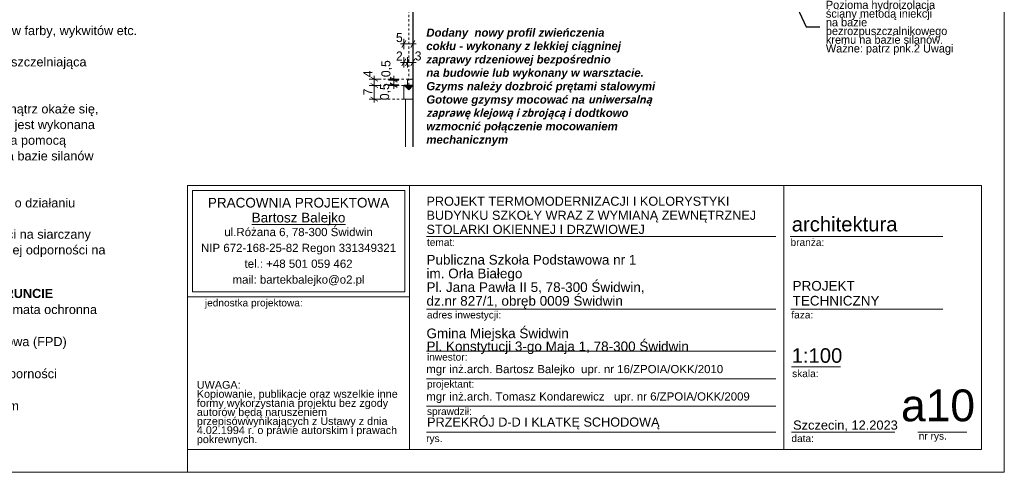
# Model space of a CAD drawing. Extents: x -396299 to -11759, y -15022 to 18278.
# Tile 122 of 205: x -152852 to -131154, y -15022 to -5062. Entities that reach past the tile are written whole.
import ezdxf

# ---------------------------------------------------------------- set-up
doc = ezdxf.new("R2010")
doc.units = 0
doc.header["$MEASUREMENT"] = 0
doc.linetypes.add('Hidden Line', pattern=[100, 50, -50])
doc.layers.add('Arch opisy', color=7, linetype='Continuous')
doc.layers.add('Arch wymiary', color=7, linetype='Continuous')
doc.layers.add('Arch opisy_Nr_Pióra__3', color=7, linetype='Continuous', lineweight=20, true_color=0xff6600)
for name, color, linetype, lineweight in [('Arch opisy_Nr_Pióra__5', 7, 'Continuous', 13), ('ARCH TABELA_Nr_Pióra__1', 7, 'Continuous', 25), ('ARCH TABELA_Nr_Pióra__21', 7, 'Continuous', 13), ('ARCH TABELA_Nr_Pióra__7', 7, 'Continuous', 13), ('Arch wymiary_Nr_Pióra__21', 7, 'Continuous', 13), ('Arch wymiary_Nr_Pióra__5', 7, 'Continuous', 13), ('INWENT.ŚCIANY_Nr_Pióra__1', 7, 'Continuous', 25), ('INWENT.ŚCIANY_Nr_Pióra__21', 7, 'Continuous', 13)]:
    doc.layers.add(name, color=color, linetype=linetype, lineweight=lineweight)
doc.styles.add('GENERATED_STYLE_1', font='txt')
doc.styles.add('GENERATED_STYLE_10', font='arial.ttf')
doc.styles.add('GENERATED_STYLE_3', font='txt')
doc.styles.add('GENERATED_STYLE_5', font='arial.ttf')
doc.styles.add('GENERATED_STYLE_6', font='arial.ttf')
doc.styles.add('GENERATED_STYLE_7', font='arial.ttf')
doc.styles.add('GENERATED_STYLE_8', font='arial.ttf')
doc.dimstyles.new('GENERATED_STYLE__11', dxfattribs={"dimtxt": 0.18, "dimasz": 109.44, "dimexe": 0.18, "dimexo": 0.0625, "dimgap": 0.09, "dimtad": 0, "dimtih": 1, "dimtoh": 1, "dimdec": 4, "dimzin": 0, "dimdsep": 46, "dimcen": 0.09, "dimadec": 0, "dimazin": 0, "dimtfac": 1, "dimtdec": 4, "dimtmove": 0, "dimatfit": 3, "dimldrblk": 'ARROWHEAD_11', "dimfxl": 0, "dimtolj": 1, "dimtzin": 0, "dimarcsym": 0})
doc.dimstyles.new('GENERATED_STYLE__3', dxfattribs={"dimtxt": 200, "dimasz": 114, "dimexe": 0.18, "dimexo": 0, "dimgap": 0.09, "dimtad": 1, "dimdec": 0, "dimlfac": 0.1, "dimzin": 0, "dimdsep": 46, "dimtxsty": 'GENERATED_STYLE_1', "dimblk": 'ARROWHEAD_2', "dimblk1": 'ARROWHEAD_2', "dimblk2": 'ARROWHEAD_2', "dimcen": 0.09, "dimclrd": 7, "dimclre": 7, "dimclrt": 7, "dimazin": 0, "dimtfac": 1, "dimtdec": 4, "dimtmove": 2, "dimatfit": 3, "dimfxl": 0, "dimtolj": 1, "dimtzin": 0, "dimarcsym": 0})
doc.dimstyles.new('GENERATED_STYLE__4', dxfattribs={"dimtxt": 200, "dimasz": 114, "dimexe": 0.18, "dimexo": 0, "dimgap": 0.09, "dimtad": 1, "dimdec": 0, "dimlfac": 0.1, "dimzin": 0, "dimdsep": 46, "dimtxsty": 'GENERATED_STYLE_1', "dimblk": 'ARROWHEAD_2', "dimblk1": 'ARROWHEAD_2', "dimblk2": 'ARROWHEAD_2', "dimcen": 0.09, "dimclrd": 7, "dimclre": 7, "dimclrt": 7, "dimazin": 0, "dimtfac": 1, "dimtdec": 4, "dimtmove": 0, "dimatfit": 3, "dimfxl": 0, "dimtolj": 1, "dimtzin": 0, "dimarcsym": 0})
doc.dimstyles.new('GENERATED_STYLE__5', dxfattribs={"dimtxt": 200, "dimasz": 114, "dimexe": 0.18, "dimexo": 0, "dimgap": 0.09, "dimtad": 1, "dimtih": 1, "dimtoh": 1, "dimdec": 0, "dimlfac": 0.1, "dimzin": 0, "dimdsep": 46, "dimtxsty": 'GENERATED_STYLE_1', "dimblk": 'ARROWHEAD_2', "dimblk1": 'ARROWHEAD_2', "dimblk2": 'ARROWHEAD_2', "dimcen": 0.09, "dimclrd": 7, "dimclre": 7, "dimclrt": 7, "dimazin": 0, "dimtfac": 1, "dimtdec": 4, "dimtmove": 0, "dimatfit": 3, "dimfxl": 0, "dimtolj": 1, "dimtzin": 0, "dimarcsym": 0})

# ---------------------------------------------------------------- blocks, each defined once
blk = doc.blocks.new('Linia_188', base_point=(-144278, -6602))
at = {"layer": 'Arch opisy_Nr_Pióra__3', "linetype": 'Continuous'}
blk.add_hatch(color=256, dxfattribs=at).paths.add_polyline_path([(-144278, -6602), (-144378, -6502), (-144178, -6502)], flags=0)
at = {"layer": 'Arch opisy_Nr_Pióra__3', "linetype": 'Hidden Line'}
blk.add_line((-144278, -6502), (-144278, -3928), dxfattribs=at)
at = {"layer": 'Arch opisy_Nr_Pióra__3', "linetype": 'Continuous'}
for p, q in [((-144278, -6602), (-144378, -6502)), ((-144378, -6502), (-144178, -6502)), ((-144278, -6602), (-144178, -6502))]:
    blk.add_line(p, q, dxfattribs=at)
blk = doc.blocks.new('*D751')
at = {"layer": 'Arch wymiary_Nr_Pióra__5', "linetype": 'Continuous'}
for p, q in [((-145113, -6469), (-144963, -6556)), ((-144925, -6512), (-145150, -6512)), ((-145038, -6812), (-145038, -6512)), ((-144925, -6812), (-145150, -6812)), ((-145113, -6769), (-144963, -6856)), ((-145038, -6886), (-145038, -6812))]:
    blk.add_line(p, q, dxfattribs=at)
at = {"layer": 'Arch wymiary_Nr_Pióra__21', "char_height": 200, "attachment_point": 7, "rotation": 90, "style": 'GENERATED_STYLE_1'}
for s, insert in [('{4}', (-145078, -6329)), ('{7}', (-145078, -6726))]:
    blk.add_mtext(s, dxfattribs=dict(at, insert=insert))
blk = doc.blocks.new('ARROWHEAD_2')
at = {"color": 0, "linetype": 'Continuous', "lineweight": 0}
for p, q in [((0, 0), (-1, 0)), ((-0.38, -0.66), (0.38, 0.66))]:
    blk.add_line(p, q, dxfattribs=at)
blk = doc.blocks.new('*D752')
at = {"layer": 'Arch wymiary_Nr_Pióra__5', "linetype": 'Continuous'}
for p, q in [((-144925, -6372), (-145150, -6372)), ((-144963, -6416), (-145113, -6329)), ((-145113, -6469), (-144963, -6556)), ((-145038, -6372), (-145038, -6299)), ((-145038, -6512), (-145038, -6372)), ((-144925, -6512), (-145150, -6512))]:
    blk.add_line(p, q, dxfattribs=at)
at = {"layer": 'Arch wymiary_Nr_Pióra__21', "char_height": 200, "attachment_point": 7, "rotation": 90, "style": 'GENERATED_STYLE_1'}
for s, insert in [('{4}', (-145078, -6329)), ('{7}', (-145078, -6726))]:
    blk.add_mtext(s, dxfattribs=dict(at, insert=insert))
blk = doc.blocks.new('*D753')
at = {"layer": 'Arch wymiary_Nr_Pióra__5', "linetype": 'Continuous'}
for p, q in [((-144497, -6492), (-144722, -6492)), ((-144685, -6449), (-144535, -6536)), ((-144535, -6556), (-144685, -6469)), ((-144610, -6492), (-144610, -6419)), ((-144610, -6512), (-144610, -6492)), ((-144497, -6512), (-144722, -6512)), ((-144610, -6586), (-144610, -6512))]:
    blk.add_line(p, q, dxfattribs=at)
at = {"layer": 'Arch wymiary_Nr_Pióra__21', "insert": (-144674, -6832), "char_height": 200, "attachment_point": 7, "rotation": 90, "style": 'GENERATED_STYLE_1'}
blk.add_mtext('{0,5}', dxfattribs=at)
blk = doc.blocks.new('*D754')
at = {"layer": 'Arch wymiary_Nr_Pióra__5', "linetype": 'Continuous'}
for p, q in [((-144497, -6372), (-144722, -6372)), ((-144497, -6392), (-144722, -6392)), ((-144685, -6329), (-144535, -6416)), ((-144535, -6436), (-144685, -6349)), ((-144610, -6372), (-144610, -6299)), ((-144610, -6392), (-144610, -6372)), ((-144610, -6466), (-144610, -6392))]:
    blk.add_line(p, q, dxfattribs=at)
at = {"layer": 'Arch wymiary_Nr_Pióra__21', "insert": (-144645, -6325), "char_height": 200, "attachment_point": 7, "rotation": 90, "style": 'GENERATED_STYLE_1'}
blk.add_mtext('{0,5}', dxfattribs=at)
blk = doc.blocks.new('*D755')
at = {"layer": 'Arch wymiary_Nr_Pióra__5', "linetype": 'Continuous'}
for p, q in [((-144462, -5596), (-144389, -5596)), ((-144346, -5521), (-144432, -5671)), ((-144389, -5709), (-144389, -5484)), ((-144389, -5596), (-144189, -5596)), ((-144232, -5671), (-144146, -5521)), ((-144189, -5709), (-144189, -5484)), ((-144189, -5596), (-144116, -5596))]:
    blk.add_line(p, q, dxfattribs=at)
at = {"layer": 'Arch wymiary_Nr_Pióra__21', "insert": (-144560, -5556), "char_height": 200, "attachment_point": 7, "style": 'GENERATED_STYLE_1'}
blk.add_mtext('{5}', dxfattribs=at)
blk = doc.blocks.new('*D756')
at = {"layer": 'Arch wymiary_Nr_Pióra__5', "linetype": 'Continuous'}
for p, q in [((-144462, -6001), (-144389, -6001)), ((-144346, -5926), (-144432, -6076)), ((-144389, -6114), (-144389, -5889)), ((-144389, -6001), (-144309, -6001)), ((-144266, -5926), (-144352, -6076)), ((-144309, -6114), (-144309, -5889))]:
    blk.add_line(p, q, dxfattribs=at)
at = {"layer": 'Arch wymiary_Nr_Pióra__21', "char_height": 200, "attachment_point": 7, "style": 'GENERATED_STYLE_1'}
for s, insert in [('{2}', (-144560, -5961)), ('{3}', (-144146, -5961))]:
    blk.add_mtext(s, dxfattribs=dict(at, insert=insert))
blk = doc.blocks.new('*D757')
at = {"layer": 'Arch wymiary_Nr_Pióra__5', "linetype": 'Continuous'}
for p, q in [((-144266, -5926), (-144352, -6076)), ((-144309, -6114), (-144309, -5889)), ((-144309, -6001), (-144189, -6001)), ((-144232, -6076), (-144146, -5926)), ((-144189, -6114), (-144189, -5889)), ((-144189, -6001), (-144116, -6001))]:
    blk.add_line(p, q, dxfattribs=at)
at = {"layer": 'Arch wymiary_Nr_Pióra__21', "char_height": 200, "attachment_point": 7, "style": 'GENERATED_STYLE_1'}
for s, insert in [('{2}', (-144560, -5961)), ('{3}', (-144146, -5961))]:
    blk.add_mtext(s, dxfattribs=dict(at, insert=insert))
blk = doc.blocks.new('ARROWHEAD_11')
at = {"color": 0, "linetype": 'Continuous', "lineweight": 0}
blk.add_line((0, 0), (-1, 0), dxfattribs=at)
at = {"color": 0, "linetype": 'Continuous', "lineweight": 0, "const_width": 0.25, "flags": 128}
blk.add_lwpolyline([(-0.125, 0, 1), (0.125, 0, 1)], format="xyb", close=True, dxfattribs=at)

msp = doc.modelspace()

# ---------------------------------------------------------------- linework, layer by layer
at = {"layer": 'Arch opisy_Nr_Pióra__3', "linetype": 'Hidden Line'}
for p, q in [((-145037.6, -6372.4), (-144188.9, -6372.4)), ((-145037.6, -6512.4), (-144388.9, -6512.4)), ((-145037.6, -6812.4), (-144388.9, -6812.4))]:
    msp.add_line(p, q, dxfattribs=at)
at = {"layer": 'ARCH TABELA_Nr_Pióra__21', "linetype": 'Continuous'}
for p, q in [((-131153.6, 14678.4), (-131153.6, -15021.6)), ((-149153.6, -8710.5), (-131653.6, -8710.5)), ((-149153.6, -8710.5), (-144260, -8710.5)), ((-149153.6, -11157.3), (-149153.6, -8710.5)), ((-149153.6, -14521.6), (-149153.6, -8710.5)), ((-149047.2, -11050.9), (-149047.2, -8816.9)), ((-149047.2, -8816.9), (-144366.4, -8816.9)), ((-144366.4, -11050.9), (-144366.4, -8816.9)), ((-144260, -8710.5), (-144260, -14521.6)), ((-144260, -11157.3), (-144260, -8710.5)), ((-136015.3, -8710.5), (-136015.3, -14521.6)), ((-131653.6, -8710.5), (-131653.6, -14521.6)), ((-144260, -14521.6), (-144260, -9110.5)), ((-143887.7, -9831.1), (-136187.9, -9831.1)), ((-135876, -9831.1), (-132508.7, -9831.1)), ((-149047.2, -11050.9), (-144366.4, -11050.9)), ((-149153.6, -11157.3), (-144260, -11157.3)), ((-143887.7, -11431.6), (-136187.9, -11431.6)), ((-135858.5, -11431.6), (-132508.7, -11431.6)), ((-143887.7, -12359.6), (-136187.9, -12359.6)), ((-135846.7, -12703.8), (-134767.1, -12703.8)), ((-143887.7, -12962), (-136187.9, -12962)), ((-143887.7, -13564.3), (-136187.9, -13564.3)), ((-143887.7, -14139.2), (-136187.9, -14139.2)), ((-135846.7, -14139.2), (-133564.9, -14139.2)), ((-133056.3, -14139.2), (-131976.6, -14139.2)), ((-149153.6, -14521.6), (-144260, -14521.6)), ((-149153.6, -15021.6), (-149153.6, -14521.6)), ((-149153.6, -15021.6), (-149153.6, -14521.6)), ((-149153.6, -15021.6), (-149153.6, -14521.6)), ((-131653.6, -14521.6), (-144260, -14521.6)), ((-131153.6, -15021.6), (-172953.6, -15021.6))]:
    msp.add_line(p, q, dxfattribs=at)
at = {"layer": 'INWENT.ŚCIANY_Nr_Pióra__1', "linetype": 'Continuous'}
msp.add_line((-144188.9, -4215), (-144188.9, -7858.8), dxfattribs=at)
at = {"layer": 'INWENT.ŚCIANY_Nr_Pióra__21', "linetype": 'Continuous'}
for p, q in [((-144308.9, -6492.4), (-144388.9, -6512.4)), ((-144188.9, -6372.4), (-144308.9, -6392.4)), ((-144308.9, -6392.4), (-144308.9, -6492.4)), ((-144388.9, -6512.4), (-144388.9, -6812.4)), ((-144388.9, -6812.4), (-144188.9, -6812.4)), ((-144348.9, -6812.4), (-144348.9, -7858.8))]:
    msp.add_line(p, q, dxfattribs=at)

# ---------------------------------------------------------------- block references
at = {"layer": 'Arch opisy', "color": 30, "linetype": 'Hidden Line', "lineweight": 20, "true_color": 0xff6600}
msp.add_blockref('Linia_188', (-144278.2, -6602), dxfattribs=at)

# ---------------------------------------------------------------- texts
at = {"layer": 'Arch opisy_Nr_Pióra__3', "linetype": 'Continuous', "insert": (-135085.6, -5240.8), "char_height": 180, "width": 3422.12, "attachment_point": 4, "line_spacing_factor": 0.638949, "style": 'GENERATED_STYLE_3'}
msp.add_mtext('{Pozioma hydroizolacja\\Pściany metodą iniekcji\\Pna bazie bezrozpuszczalnikowego \\Pkremu na bazie silanów.\\PWażne: patrz pnk.2 Uwagi}', dxfattribs=at)
at = {"layer": 'Arch opisy_Nr_Pióra__5', "linetype": 'Continuous', "attachment_point": 1}
for s, insert, char_height, width, line_spacing_factor, style in [('\\A1;{\\fArial|b1|i0|c0|p38;S5 - ŚCIANA FUNDAMENTOWA\\P\\fArial|b0|i0|c0|p38;      - wysokowytrzymała, trójwarstwowa kubełkowa mata ochronna \\P        z funkcją oddzielającą\\P      - elastyczna polimerowa powłoka grubowarstwowa (FPD)\\P      - wodoszczelna szpachlówka uszczelniająca\\P      - mineralny szlam uszczelniający o wysokiej odporności \\P        na siarczany\\P      - powłoka gruntująca o działaniu wzmacniającym\\P      - istniejąca kamienna ściana fundamentowa\\P        a) kamień należy oczyścić z istniejących warstw farby, wykwitów etc.\\P        b) usunąć istniejące spoiny\\P c) przestrzeń po spoinach wypełnić szpachlówka uszczelniająca \\P     o wysokiej odporności na siarczany\\PUWAGA:\\PJeżeli przy odkryciu ściany fundamentowej od wewnątrz okaże się,\\Pże kamień jest tylko warstwą licową a reszta ściany jest wykonana \\Pz cegły należy dół ściany odciąć izolacją poziomą za pomocą \\Piniekcji na bazie bezrozpuszczalnikowego kremu na bazie silanów\\PPionowe izolacje należy ułożyć następująco:\\H1.211654x; \\P\\H0.825318x;      - ceglana ściana fundamentowa\\P- bezrozpuszczalnikowy koncentrat krzemionkujący o działaniu\\P  wzmacniającym\\P\\fCalibri|b0|i0|c0|p34;\\H0.857143x;- \\fArial|b0|i0|c0|p38;\\H1.166667x;szpachlówka uszczelniająca o wysokiej odporności na siarczany\\P- sztywny, mineralny szlam uszczelniający o wysokiej odporności na \\P  siarczany }', (-159376.5, -2097.6), 200, 9728.552, 1.034041, 'GENERATED_STYLE_8'), ('\\A1;{\\fArial|b1|i1|c0|p38;Dodany  nowy profil zwieńczenia\\Pcokłu - wykonany z lekkiej ciągninej\\Pzaprawy rdzeniowej bezpośrednio\\Pna budowie lub wykonany w warsztacie.\\PGzyms należy dozbroić prętami stalowymi\\PGotowe gzymsy mocować na \\fSegoe UI|b1|i1|c0|p34;\\H0.971429x;uniwersalną zaprawę klejową i zbrojącą\\fArial|b1|i1|c0|p38;\\H1.029412x; i dodtkowo\\Pwzmocnić połączenie mocowaniem mechanicznym}', (-143891, -5255.8), 180, 5394.216, 0.980737, 'GENERATED_STYLE_10'), ('\\A1;{\\fArial|b1|i0|c0|p38;S5b - ŚCIANA MUROWANA ZAGŁĘBIONA W GRUNCIE\\P\\fArial|b0|i0|c0|p38;      - wysokowytrzymała, trójwarstwowa kubełkowa mata ochronna \\P        z funkcją oddzielającą\\P      - elastyczna polimerowa powłoka grubowarstwowa (FPD)\\P      - wodoszczelna szpachlówka uszczelniająca\\P      - mineralny szlam uszczelniający o wysokiej odporności \\P        na siarczany\\P      - powłoka gruntująca o działaniu wzmacniającym\\P      - istniejąca ceglana ściana fundamentowa }', (-159376.5, -10985.9), 200, 9728.552, 1.059219, 'GENERATED_STYLE_8')]:
    msp.add_mtext(s, dxfattribs=dict(at, insert=insert, char_height=char_height, width=width, line_spacing_factor=line_spacing_factor, style=style))
at = {"layer": 'ARCH TABELA_Nr_Pióra__1', "linetype": 'Continuous'}
for s, insert, char_height, attachment_point, line_spacing_factor, style in [('{PROJEKT \\PTECHNICZNY}', (-135819.9, -10811.3), 212.84, 1, 0.9248, 'GENERATED_STYLE_7'), ('{Gmina Miejska Świdwin\\PPl. Konstytucji 3-go Maja 1, 78-300 Świdwin}', (-143887.7, -12420.9), 212.766, 7, 0.807442, 'GENERATED_STYLE_5')]:
    msp.add_mtext(s, dxfattribs=dict(at, insert=insert, char_height=char_height, attachment_point=attachment_point, line_spacing_factor=line_spacing_factor, style=style))
at = {"layer": 'ARCH TABELA_Nr_Pióra__7', "linetype": 'Continuous'}
for s, insert, char_height, attachment_point, line_spacing_factor, style in [('{PROJEKT TERMOMODERNIZACJI I KOLORYSTYKI\\PBUDYNKU SZKOŁY WRAZ Z WYMIANĄ ZEWNĘTRZNEJ \\PSTOLARKI OKIENNEJ I DRZWIOWEJ }', (-143887.7, -9778.3), 200, 7, 0.928963, 'GENERATED_STYLE_7'), ('{PRACOWNIA PROJEKTOWA\\P\\LBartosz Balejko}', (-146706.8, -8981.8), 212.766, 2, 0.926719, 'GENERATED_STYLE_6'), ('{Publiczna Szkoła Podstawowa nr 1\\Pim. Orła Białego\\PPl. Jana Pawła II 5, 78-300 Świdwin, \\Pdz.nr 827/1, obręb 0009 Świdwin}', (-143887.7, -11419.9), 212.766, 7, 0.850494, 'GENERATED_STYLE_5')]:
    msp.add_mtext(s, dxfattribs=dict(at, insert=insert, char_height=char_height, attachment_point=attachment_point, line_spacing_factor=line_spacing_factor, style=style))
for s, insert, char_height, attachment_point, style in [('{architektura}', (-135837.3, -9401.5), 319.16, 1, 'GENERATED_STYLE_5'), ('{temat:}', (-143877.1, -9879.9), 159.58, 1, 'GENERATED_STYLE_5'), ('{branża:}', (-135864.2, -9879.9), 159.58, 1, 'GENERATED_STYLE_5'), ('{jednostka projektowa:}', (-148770.7, -11211.9), 159.58, 1, 'GENERATED_STYLE_5'), ('{adres inwestycji:}', (-143877.1, -11476.6), 159.58, 1, 'GENERATED_STYLE_5'), ('{faza:}', (-135846.7, -11476.6), 159.58, 1, 'GENERATED_STYLE_5'), ('{1:100}', (-135839.4, -12292.6), 319.16, 1, 'GENERATED_STYLE_5'), ('{inwestor:}', (-143877.1, -12404.6), 159.58, 1, 'GENERATED_STYLE_5'), ('{mgr inż.arch. Bartosz Balejko  upr. nr 16/ZPOIA/OKK/2010}', (-143890, -12660.1), 180, 1, 'GENERATED_STYLE_5'), ('{skala:}', (-135829.1, -12768.1), 159.58, 1, 'GENERATED_STYLE_5'), ('{projektant:}', (-143877.1, -12998.5), 159.58, 1, 'GENERATED_STYLE_5'), ('{mgr inż.arch. Tomasz Kondarewicz   upr. nr 6/ZPOIA/OKK/2009}', (-143890, -13262.5), 180, 1, 'GENERATED_STYLE_5'), ('{a10}', (-131798.8, -13199.2), 700, 3, 'GENERATED_STYLE_5'), ('{sprawdził:}', (-143877.1, -13600.8), 159.58, 1, 'GENERATED_STYLE_5'), ('{PRZEKRÓJ D-D I KLATKĘ SCHODOWĄ}', (-143874, -13816.3), 200, 1, 'GENERATED_STYLE_7'), ('{Szczecin, 12.2023}', (-135808.1, -13881.9), 202.128, 1, 'GENERATED_STYLE_5'), ('{rys.}', (-143895, -14196.4), 159.58, 1, 'GENERATED_STYLE_5'), ('{data:}', (-135845.3, -14196.4), 159.58, 1, 'GENERATED_STYLE_5'), ('{nr rys.}', (-133038.6, -14143), 159.58, 1, 'GENERATED_STYLE_5')]:
    msp.add_mtext(s, dxfattribs=dict(at, insert=insert, char_height=char_height, attachment_point=attachment_point, style=style))
at = {"layer": 'ARCH TABELA_Nr_Pióra__7', "linetype": 'Continuous', "style": 'GENERATED_STYLE_5'}
for s, insert, char_height, width, attachment_point, line_spacing_factor in [('{ul.Różana 6, 78-300 Świdwin\\PNIP 672-168-25-82 Regon 331349321\\Ptel.: +48 501 059 462\\Pmail: bartekbalejko@o2.pl}', (-146706.8, -9643.7), 180.852, 7974.447, 2, 1.156383), ('{UWAGA:\\PKopiowanie, publikacje oraz wszelkie inne formy wykorzystania projektu bez zgody autorów będą naruszeniem przepisówwynikających z Ustawy z dnia 4.02.1994 r. o prawie autorskim i prawach pokrewnych.}', (-148948.5, -13011.9), 170.2128, 4483.408, 1, 0.703415)]:
    msp.add_mtext(s, dxfattribs=dict(at, insert=insert, char_height=char_height, width=width, attachment_point=attachment_point, line_spacing_factor=line_spacing_factor))

# ---------------------------------------------------------------- dimensions: what is measured, and where the dimension line sits
at = {"layer": 'Arch wymiary', "linetype": 'Continuous'}
for base, p1, p2, text, picture, middle in [((-144388.9, -5596.3), (-144388.9, -6512.4), (-144188.9, -6372.4), '5', '*D755', (-144484.4, -5456.3)), ((-144388.9, -6001.3), (-144388.9, -6512.4), (-144308.9, -6492.4), '2', '*D756', (-144484.4, -5861.3)), ((-144388.9, -6001.3), (-144308.9, -6492.4), (-144188.9, -6372.4), '3', '*D757', (-144069.7, -5861.3))]:
    dim = msp.add_linear_dim(base=base, p1=p1, p2=p2, text=text, dimstyle='GENERATED_STYLE__5', dxfattribs=at)
    dim.commit()
    dim.dimension.update_dxf_attribs({"geometry": picture, "text_midpoint": middle})
for base, p1, p2, text, dimstyle, picture, middle in [((-144609.5, -6392.4), (-144308.9, -6392.4), (-144188.9, -6372.4), '0,5', 'GENERATED_STYLE__3', '*D754', (-144744.5, -6134.6)), ((-145037.6, -6812.4), (-144388.9, -6812.4), (-144388.9, -6512.4), '7', 'GENERATED_STYLE__4', '*D751', (-145177.6, -6650.5)), ((-145037.6, -6812.4), (-144388.9, -6512.4), (-144188.9, -6372.4), '4', 'GENERATED_STYLE__4', '*D752', (-145177.6, -6253.2)), ((-144609.5, -6512.4), (-144388.9, -6512.4), (-144308.9, -6492.4), '0,5', 'GENERATED_STYLE__3', '*D753', (-144774.2, -6642.2))]:
    dim = msp.add_linear_dim(base=base, p1=p1, p2=p2, angle=90, text=text, dimstyle=dimstyle, dxfattribs=at)
    dim.commit()
    dim.dimension.update_dxf_attribs({"geometry": picture, "text_midpoint": middle})

# ---------------------------------------------------------------- leaders
at = {"layer": 'Arch opisy_Nr_Pióra__3', "linetype": 'Continuous', "annotation_type": 0, "has_hookline": 1, "hookline_direction": 1, "text_width": 3360}
msp.add_leader([(-136318, -3507.5), (-135522.8, -5215), (-135219.7, -5215)], dimstyle='GENERATED_STYLE__11', dxfattribs=at)

doc.saveas('drawing.dxf')
